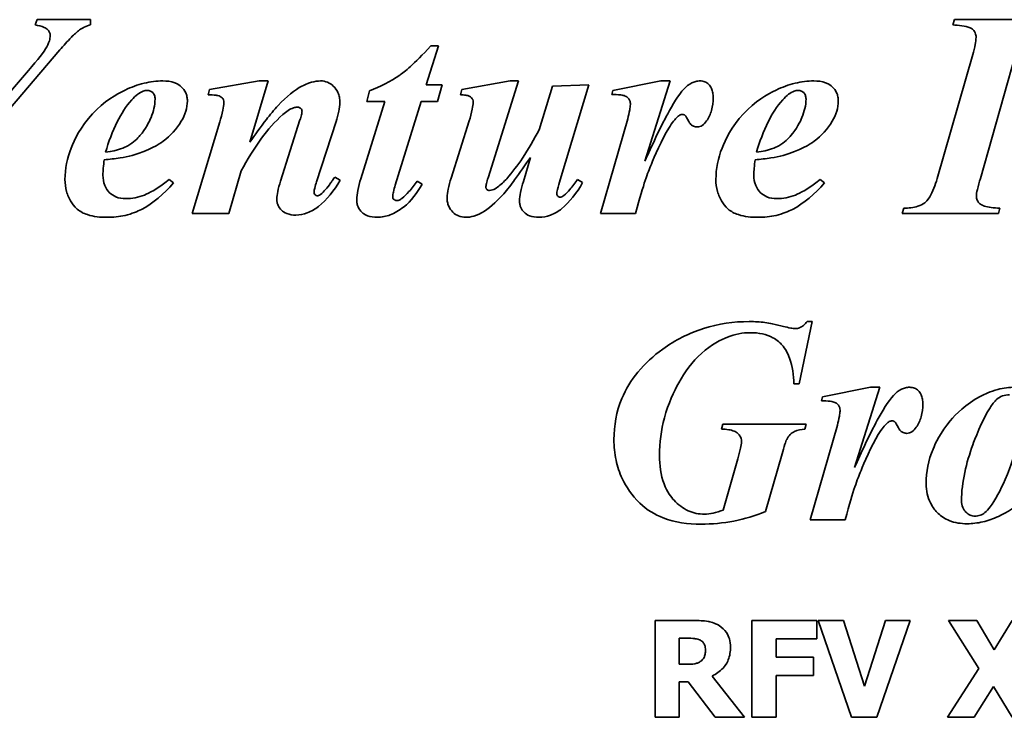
# Model space of a CAD drawing. Header units: millimetres. Extents: x 280 to 1400, y 278 to 909.
# Tile 4 of 11: x 635 to 838, y 627 to 771. Entities that reach past the tile are written whole.
import ezdxf

# ---------------------------------------------------------------- set-up
doc = ezdxf.new("R2010")
doc.units = ezdxf.units.MM
doc.header["$LTSCALE"] = 4
doc.layers.add('Krawędzie widoczne(ISO)', color=7, linetype='Continuous', lineweight=35, true_color=0x262659)

msp = doc.modelspace()

# ---------------------------------------------------------------- linework, layer by layer
at = {"layer": 'Krawędzie widoczne(ISO)'}
for p, q in [((638.67, 771.05), (638.25, 769.97)), ((649.72, 771.05), (638.67, 771.05)), ((649.72, 769.97), (649.72, 771.05)), ((827.99, 771.05), (827.66, 769.97)), ((847.56, 771.05), (827.99, 771.05)), ((613.54, 730.13), (643.38, 764.8)), ((719, 757.58), (721.52, 765.62)), ((721.52, 765.62), (719.92, 765.62)), ((831.78, 763.86), (824.43, 738.24)), ((833.35, 738.24), (840.63, 763.86)), ((636.91, 760.56), (621.32, 742.42)), ((684.52, 758.4), (674.29, 756.63)), ((682.56, 745.75), (686.39, 758.4)), ((686.39, 758.4), (684.52, 758.4)), ((736.29, 758.4), (726.32, 756.63)), ((731.75, 738.37), (738.05, 758.4)), ((738.05, 758.4), (736.29, 758.4)), ((767.4, 758.4), (757.53, 756.44)), ((764.13, 741.83), (769.36, 758.4)), ((769.36, 758.4), (767.4, 758.4)), ((674.29, 756.63), (673.97, 755.52)), ((707.27, 756.37), (706.71, 754.18)), ((722.3, 757.58), (719, 757.58)), ((721.29, 754.18), (722.3, 757.58)), ((726.32, 756.63), (726.06, 755.52)), ((745.05, 757.32), (742.27, 748.3)), ((752.53, 757.58), (745.05, 757.32)), ((746.65, 737.97), (752.53, 757.58)), ((757.53, 756.44), (757.27, 755.59)), ((710.47, 754.18), (705.47, 738.2)), ((706.71, 754.18), (710.47, 754.18)), ((712.6, 736.86), (717.95, 754.18)), ((717.95, 754.18), (721.29, 754.18)), ((676.39, 749.93), (670.67, 731.05)), ((692.92, 750.33), (688.9, 737.68)), ((696.35, 737.58), (700.37, 750)), ((727.86, 750.13), (724.13, 738.33)), ((760.57, 750.59), (754.95, 731.05)), ((740.5, 742.61), (739.03, 737.61)), ((678.22, 731.05), (680.77, 739.8)), ((666.84, 737.32), (665.96, 738.07)), ((701.22, 737.88), (700.11, 738.53)), ((718.15, 737.06), (717.11, 737.71)), ((751.26, 737.39), (750.24, 738.07)), ((801.19, 737.32), (800.31, 738.07)), ((817.56, 732.12), (817.24, 731.05)), ((837.07, 731.05), (837.37, 732.12)), ((670.67, 731.05), (678.22, 731.05)), ((754.95, 731.05), (762.17, 731.05)), ((817.24, 731.05), (837.07, 731.05)), ((795.93, 695.85), (798.67, 708.7)), ((798.67, 708.7), (797.6, 708.7)), ((794.88, 695.85), (795.93, 695.85)), ((810.67, 695.13), (800.8, 693.17)), ((807.4, 678.56), (812.63, 695.13)), ((812.63, 695.13), (810.67, 695.13)), ((800.8, 693.17), (800.54, 692.32)), ((780.21, 687.55), (779.92, 686.47)), ((797.43, 687.55), (780.21, 687.55)), ((797.14, 686.47), (797.43, 687.55)), ((803.84, 687.32), (798.22, 667.78)), ((789, 669.45), (792.46, 681.38)), ((783.28, 680.36), (780.28, 669.77)), ((798.22, 667.78), (805.44, 667.78)), ((774.26, 646.98), (766.22, 646.98)), ((766.22, 646.98), (766.22, 626.98)), ((799.58, 646.98), (786.19, 646.98)), ((786.19, 646.98), (786.19, 626.98)), ((799.58, 643.17), (799.58, 646.98)), ((799.88, 646.98), (806.76, 626.98)), ((805.09, 646.98), (799.88, 646.98)), ((809.45, 633.41), (805.09, 646.98)), ((813.79, 646.98), (809.45, 633.41)), ((811.99, 626.98), (818.86, 646.98)), ((818.86, 646.98), (813.79, 646.98)), ((832.61, 646.98), (826.8, 646.98)), ((826.8, 646.98), (833.04, 637.04)), ((836.22, 640.93), (832.61, 646.98)), ((839.93, 646.98), (836.22, 640.93)), ((771.21, 637.92), (771.21, 643.3)), ((771.21, 643.3), (772.9, 643.3)), ((791.18, 639.39), (791.18, 643.17)), ((791.18, 643.17), (799.58, 643.17)), ((798.91, 639.39), (791.18, 639.39)), ((798.91, 635.58), (798.91, 639.39)), ((772.66, 637.92), (771.21, 637.92)), ((833.04, 637.04), (826.55, 626.98)), ((771.21, 626.98), (771.21, 634.32)), ((771.21, 634.32), (773.03, 634.32)), ((773.03, 634.32), (778.59, 626.98)), ((784.7, 626.98), (777.97, 635.49)), ((791.18, 626.98), (791.18, 635.58)), ((791.18, 635.58), (798.91, 635.58)), ((832.1, 626.98), (836.04, 633.35)), ((836.04, 633.35), (839.9, 626.98)), ((766.22, 626.98), (771.21, 626.98)), ((778.59, 626.98), (784.7, 626.98)), ((786.19, 626.98), (791.18, 626.98)), ((806.76, 626.98), (811.99, 626.98)), ((826.55, 626.98), (832.1, 626.98))]:
    msp.add_line(p, q, dxfattribs=at)
for points, knots in [([(638.25, 769.97), (638.92, 769.86), (639.61, 769.7), (640.43, 769.33), (640.68, 769.18), (641.06, 768.77), (641.18, 768.59), (641.35, 768.2), (641.39, 767.99), (641.39, 767.78)], [-0.4158128, -0.4158128, -0.4158128, -0.4158128, -0.2298205, -0.2298205, -0.1291954, -0.1291954, -0.0639041, -0.0639041, 0, 0, 0, 0]), ([(643.38, 764.8), (644.11, 765.65), (644.96, 766.6), (646.28, 767.95), (646.88, 768.54), (647.4, 768.92)], [-0.4756328, -0.4756328, -0.4756328, -0.4756328, -0.1933195, -0.1933195, 0, 0, 0, 0]), ([(647.4, 768.92), (647.71, 769.17), (648.06, 769.36), (648.84, 769.71), (649.28, 769.86), (649.72, 769.97)], [-0.2555442, -0.2555442, -0.2555442, -0.2555442, -0.1367067, -0.1367067, 0, 0, 0, 0]), ([(827.66, 769.97), (828.83, 769.89), (830.34, 769.74), (831.38, 769.31), (831.63, 769.19), (832.07, 768.75), (832.21, 768.54), (832.42, 768.02), (832.46, 767.72), (832.46, 767.42)], [-0.8497505, -0.8497505, -0.8497505, -0.8497505, -0.2767119, -0.2767119, -0.1678011, -0.1678011, -0.0908205, -0.0908205, 0, 0, 0, 0]), ([(641.39, 767.78), (641.39, 767.41), (641.31, 767.03), (641.02, 766.06), (640.74, 765.54), (640.16, 764.45), (638.82, 762.75), (636.91, 760.56)], [-1.061315, -1.061315, -1.061315, -1.061315, -0.992583, -0.992583, -0.872881, -0.872881, 0, 0, 0, 0]), ([(832.46, 767.42), (832.46, 766.94), (832.38, 766.39), (832.16, 765.24), (831.97, 764.52), (831.78, 763.86)], [-0.3495238, -0.3495238, -0.3495238, -0.3495238, -0.2069259, -0.2069259, 0, 0, 0, 0]), ([(719.92, 765.62), (716.41, 761.75), (714.44, 760.26), (711.6, 758.26), (709.45, 757.21), (707.27, 756.37)], [-1.040818, -1.040818, -1.040818, -1.040818, -0.701652, -0.701652, 0, 0, 0, 0]), ([(664.65, 758.4), (663.33, 758.4), (662.03, 758.24), (659.4, 757.6), (658.1, 757.12), (655.05, 755.65), (652.47, 754.14), (647.66, 748.97), (646.35, 746.23), (644.88, 742.44), (644.43, 740.28), (644.43, 738.04)], [-2.457519, -2.457519, -2.457519, -2.457519, -2.111025, -2.111025, -1.746322, -1.746322, -1.221352, -1.221352, -0.670932, -0.670932, 0, 0, 0, 0]), ([(669.69, 754.25), (669.69, 754.55), (669.66, 754.85), (669.54, 755.43), (669.46, 755.7), (669.12, 756.44), (668.81, 756.85), (668.22, 757.4), (667.8, 757.75), (666.31, 758.3), (665.47, 758.4), (664.65, 758.4)], [-1.369292, -1.369292, -1.369292, -1.369292, -1.126516, -1.126516, -0.89609, -0.89609, -0.475201, -0.475201, -0.243512, -0.243512, 0, 0, 0, 0]), ([(697.2, 758.4), (696.57, 758.4), (695.95, 758.3), (694.38, 757.87), (693.62, 757.48), (691.84, 756.58), (690.16, 755.14), (688.41, 753.33)], [-0.995785, -0.995785, -0.995785, -0.995785, -0.9020757, -0.9020757, -0.7551645, -0.7551645, 0, 0, 0, 0]), ([(701.16, 753.95), (701.16, 754.32), (701.13, 754.68), (701, 755.36), (700.9, 755.69), (700.55, 756.49), (700.23, 756.94), (699.47, 757.67), (699.08, 757.94), (698.18, 758.31), (697.7, 758.4), (697.2, 758.4)], [-0.6946512, -0.6946512, -0.6946512, -0.6946512, -0.5768791, -0.5768791, -0.4676358, -0.4676358, -0.2915254, -0.2915254, -0.1493154, -0.1493154, 0, 0, 0, 0]), ([(775.5, 758.4), (775.21, 758.4), (774.93, 758.36), (774.35, 758.22), (774.07, 758.12), (773.19, 757.68), (772.65, 757.23), (772.17, 756.73)], [-0.382696, -0.382696, -0.382696, -0.382696, -0.2957348, -0.2957348, -0.2056008, -0.2056008, 0, 0, 0, 0]), ([(778.22, 754.93), (778.22, 755.28), (778.19, 755.62), (778.08, 756.25), (778, 756.54), (777.7, 757.24), (777.47, 757.52), (777.05, 757.92), (776.8, 758.09), (776.19, 758.34), (775.85, 758.4), (775.5, 758.4)], [-0.3880496, -0.3880496, -0.3880496, -0.3880496, -0.3291732, -0.3291732, -0.2779526, -0.2779526, -0.1971361, -0.1971361, -0.1046676, -0.1046676, 0, 0, 0, 0]), ([(799, 758.4), (797.68, 758.4), (796.38, 758.24), (793.75, 757.6), (792.44, 757.12), (789.39, 755.65), (786.82, 754.14), (782.01, 748.97), (780.7, 746.23), (779.22, 742.44), (778.77, 740.28), (778.77, 738.04)], [-2.457519, -2.457519, -2.457519, -2.457519, -2.111025, -2.111025, -1.746322, -1.746322, -1.221352, -1.221352, -0.670932, -0.670932, 0, 0, 0, 0]), ([(804.03, 754.25), (804.03, 754.55), (804.01, 754.85), (803.89, 755.43), (803.8, 755.7), (803.47, 756.44), (803.16, 756.85), (802.57, 757.4), (802.15, 757.75), (800.66, 758.3), (799.81, 758.4), (799, 758.4)], [-1.369292, -1.369292, -1.369292, -1.369292, -1.126516, -1.126516, -0.89609, -0.89609, -0.475201, -0.475201, -0.243512, -0.243512, 0, 0, 0, 0]), ([(658.22, 754.48), (658.58, 754.89), (659, 755.29), (659.78, 755.9), (660.17, 756.14), (660.84, 756.38), (661.11, 756.44), (661.39, 756.44)], [-0.3795053, -0.3795053, -0.3795053, -0.3795053, -0.2138715, -0.2138715, -0.0834807, -0.0834807, 0, 0, 0, 0]), ([(661.39, 756.44), (661.62, 756.44), (661.85, 756.4), (662.25, 756.23), (662.41, 756.12), (662.65, 755.88), (662.78, 755.72), (662.98, 755.21), (663.02, 754.94), (663.02, 754.67)], [-0.4264999, -0.4264999, -0.4264999, -0.4264999, -0.2851255, -0.2851255, -0.1622065, -0.1622065, -0.0808856, -0.0808856, 0, 0, 0, 0]), ([(772.17, 756.73), (771.05, 755.57), (769.78, 753.39), (767.2, 748.62), (765.5, 744.92), (764.13, 741.83)], [-1.612831, -1.612831, -1.612831, -1.612831, -1.013743, -1.013743, 0, 0, 0, 0]), ([(792.56, 754.48), (792.93, 754.89), (793.34, 755.29), (794.12, 755.9), (794.51, 756.14), (795.18, 756.38), (795.45, 756.44), (795.73, 756.44)], [-0.3795053, -0.3795053, -0.3795053, -0.3795053, -0.2138715, -0.2138715, -0.0834807, -0.0834807, 0, 0, 0, 0]), ([(795.73, 756.44), (795.97, 756.44), (796.19, 756.4), (796.59, 756.23), (796.76, 756.12), (796.99, 755.88), (797.13, 755.72), (797.33, 755.21), (797.37, 754.94), (797.37, 754.67)], [-0.4264999, -0.4264999, -0.4264999, -0.4264999, -0.2851255, -0.2851255, -0.1622065, -0.1622065, -0.0808856, -0.0808856, 0, 0, 0, 0]), ([(663.02, 754.67), (663.02, 753.37), (662.69, 752.08), (661.83, 750.02), (661.11, 748.47), (659.47, 746.61), (658.56, 745.67), (656.74, 744.62), (655.56, 744.08), (652.79, 743.66)], [-12.423536, -12.423536, -12.423536, -12.423536, -6.504714, -6.504714, -2.329916, -2.329916, -0.83944, -0.83944, 0, 0, 0, 0]), ([(652.79, 743.66), (653.43, 745.8), (654.23, 747.98), (656.03, 751.58), (657.01, 753.15), (658.22, 754.48)], [-1.20747, -1.20747, -1.20747, -1.20747, -0.537436, -0.537436, 0, 0, 0, 0]), ([(668.44, 750.07), (668.84, 750.71), (669.16, 751.4), (669.58, 752.82), (669.69, 753.53), (669.69, 754.25)], [-0.4443122, -0.4443122, -0.4443122, -0.4443122, -0.2169205, -0.2169205, 0, 0, 0, 0]), ([(673.97, 755.52), (674.53, 755.52), (675.14, 755.51), (675.83, 755.41), (676.14, 755.36), (676.61, 755.12), (676.75, 755.02), (676.95, 754.82), (677.06, 754.7), (677.21, 754.32), (677.24, 754.12), (677.24, 753.92)], [-0.8322875, -0.8322875, -0.8322875, -0.8322875, -0.4165909, -0.4165909, -0.2195098, -0.2195098, -0.1212384, -0.1212384, -0.0602904, -0.0602904, 0, 0, 0, 0]), ([(677.24, 753.92), (677.22, 753.46), (677.12, 752.87), (676.84, 751.56), (676.61, 750.7), (676.39, 749.93)], [-0.4016978, -0.4016978, -0.4016978, -0.4016978, -0.2375695, -0.2375695, 0, 0, 0, 0]), ([(700.37, 750), (700.61, 750.7), (700.82, 751.43), (701.08, 752.74), (701.16, 753.35), (701.16, 753.95)], [-0.400864, -0.400864, -0.400864, -0.400864, -0.1800295, -0.1800295, 0, 0, 0, 0]), ([(726.06, 755.52), (726.42, 755.52), (726.83, 755.51), (727.48, 755.41), (727.67, 755.35), (728.03, 755.18), (728.19, 755.07), (728.46, 754.79), (728.53, 754.65), (728.65, 754.38), (728.67, 754.2), (728.67, 754.02)], [-0.1945296, -0.1945296, -0.1945296, -0.1945296, -0.1530541, -0.1530541, -0.1188171, -0.1188171, -0.0872562, -0.0872562, -0.0541427, -0.0541427, 0, 0, 0, 0]), ([(728.67, 754.02), (728.67, 753.63), (728.59, 753.09), (728.31, 751.77), (728.07, 750.88), (727.86, 750.13)], [-0.4031509, -0.4031509, -0.4031509, -0.4031509, -0.2351118, -0.2351118, 0, 0, 0, 0]), ([(757.27, 755.59), (757.83, 755.59), (758.55, 755.58), (759.53, 755.46), (759.79, 755.4), (760.28, 755.17), (760.49, 755.02), (760.82, 754.67), (760.92, 754.51), (761.09, 754.06), (761.12, 753.77), (761.12, 753.5)], [-0.4074167, -0.4074167, -0.4074167, -0.4074167, -0.2973384, -0.2973384, -0.2173107, -0.2173107, -0.1447857, -0.1447857, -0.0833123, -0.0833123, 0, 0, 0, 0]), ([(776.84, 750.13), (777.31, 750.8), (777.65, 751.53), (778.12, 753.16), (778.22, 754.05), (778.22, 754.93)], [-0.5100193, -0.5100193, -0.5100193, -0.5100193, -0.2656317, -0.2656317, 0, 0, 0, 0]), ([(797.37, 754.67), (797.37, 753.37), (797.03, 752.08), (796.18, 750.02), (795.46, 748.47), (793.82, 746.61), (792.91, 745.67), (791.09, 744.62), (789.9, 744.08), (787.14, 743.66)], [-12.423536, -12.423536, -12.423536, -12.423536, -6.504714, -6.504714, -2.329916, -2.329916, -0.83944, -0.83944, 0, 0, 0, 0]), ([(787.14, 743.66), (787.78, 745.8), (788.57, 747.98), (790.37, 751.58), (791.36, 753.15), (792.56, 754.48)], [-1.20747, -1.20747, -1.20747, -1.20747, -0.537436, -0.537436, 0, 0, 0, 0]), ([(802.79, 750.07), (803.19, 750.71), (803.51, 751.4), (803.93, 752.82), (804.03, 753.53), (804.03, 754.25)], [-0.4443122, -0.4443122, -0.4443122, -0.4443122, -0.2169205, -0.2169205, 0, 0, 0, 0]), ([(688.41, 753.33), (687.61, 752.48), (686.69, 751.32), (684.85, 748.94), (683.63, 747.26), (682.56, 745.75)], [-0.8988316, -0.8988316, -0.8988316, -0.8988316, -0.5552477, -0.5552477, 0, 0, 0, 0]), ([(689.39, 751.44), (690.16, 752.1), (690.89, 752.6), (691.83, 752.92), (692.1, 752.97), (692.37, 752.97)], [-0.295939, -0.295939, -0.295939, -0.295939, -0.0808798, -0.0808798, 0, 0, 0, 0]), ([(692.37, 752.97), (692.45, 752.97), (692.53, 752.97), (692.7, 752.93), (692.77, 752.9), (692.98, 752.8), (693.08, 752.71), (693.21, 752.57), (693.26, 752.5), (693.33, 752.33), (693.35, 752.25), (693.35, 752.16)], [-0.1112357, -0.1112357, -0.1112357, -0.1112357, -0.0961666, -0.0961666, -0.081612, -0.081612, -0.0541326, -0.0541326, -0.0268015, -0.0268015, 0, 0, 0, 0]), ([(693.35, 752.16), (693.35, 751.93), (693.3, 751.66), (693.16, 751.05), (693.04, 750.67), (692.92, 750.33)], [-0.1869011, -0.1869011, -0.1869011, -0.1869011, -0.1084641, -0.1084641, 0, 0, 0, 0]), ([(761.12, 753.5), (761.12, 753.22), (761.06, 752.82), (760.88, 751.83), (760.71, 751.16), (760.57, 750.59)], [-0.2994213, -0.2994213, -0.2994213, -0.2994213, -0.1759407, -0.1759407, 0, 0, 0, 0]), ([(658.31, 743.01), (661.83, 743.96), (663.9, 745.39), (666.21, 747.06), (667.46, 748.45), (668.44, 750.07)], [-0.857243, -0.857243, -0.857243, -0.857243, -0.5679869, -0.5679869, 0, 0, 0, 0]), ([(680.77, 739.8), (682.02, 742.12), (683.44, 744.45), (686.3, 748.31), (687.77, 750), (689.39, 751.44)], [-1.442723, -1.442723, -1.442723, -1.442723, -0.650388, -0.650388, 0, 0, 0, 0]), ([(762.17, 731.05), (764.02, 737.66), (764.59, 739.14), (766.03, 742.6), (767.65, 746.38), (769.77, 749.88), (770.46, 750.61), (770.89, 751.03), (771.09, 751.2), (771.29, 751.31)], [-0.5797293, -0.5797293, -0.5797293, -0.5797293, -0.3285156, -0.3285156, -0.1593443, -0.1593443, -0.0671715, -0.0671715, 0, 0, 0, 0]), ([(771.29, 751.31), (771.39, 751.36), (771.49, 751.4), (771.69, 751.46), (771.78, 751.47), (771.88, 751.47)], [-0.06133604, -0.06133604, -0.06133604, -0.06133604, -0.02812563, -0.02812563, 0, 0, 0, 0]), ([(771.88, 751.47), (771.94, 751.47), (772, 751.46), (772.13, 751.43), (772.2, 751.4), (772.3, 751.34), (772.36, 751.3), (772.57, 751.11), (772.83, 750.68), (773.25, 749.9), (773.38, 749.63), (773.79, 749.23), (773.97, 749.11), (774.41, 748.93), (774.66, 748.89), (774.92, 748.89)], [-1.142273, -1.142273, -1.142273, -1.142273, -0.993689, -0.993689, -0.837814, -0.837814, -0.71394, -0.71394, -0.246414, -0.246414, -0.143155, -0.143155, -0.076265, -0.076265, 0, 0, 0, 0]), ([(774.92, 748.89), (775.09, 748.89), (775.27, 748.91), (775.62, 749.02), (775.78, 749.1), (776.3, 749.43), (776.6, 749.77), (776.84, 750.13)], [-0.2380946, -0.2380946, -0.2380946, -0.2380946, -0.1845478, -0.1845478, -0.1293836, -0.1293836, 0, 0, 0, 0]), ([(792.66, 743.01), (796.17, 743.96), (798.25, 745.39), (800.56, 747.06), (801.8, 748.45), (802.79, 750.07)], [-0.857243, -0.857243, -0.857243, -0.857243, -0.5679869, -0.5679869, 0, 0, 0, 0]), ([(742.27, 748.3), (741.23, 746.34), (740.08, 744.33), (737.88, 741.01), (736.78, 739.51), (735.6, 738.2)], [-1.196178, -1.196178, -1.196178, -1.196178, -0.528422, -0.528422, 0, 0, 0, 0]), ([(652.27, 738.95), (652.27, 739.42), (652.3, 739.91), (652.38, 740.95), (652.45, 741.55), (652.53, 742.12)], [-0.3131778, -0.3131778, -0.3131778, -0.3131778, -0.1744827, -0.1744827, 0, 0, 0, 0]), ([(652.53, 742.12), (653.6, 742.21), (654.72, 742.33), (656.62, 742.62), (657.5, 742.79), (658.31, 743.01)], [-0.5764616, -0.5764616, -0.5764616, -0.5764616, -0.2524199, -0.2524199, 0, 0, 0, 0]), ([(734.98, 735.1), (735.71, 735.92), (736.59, 737.09), (738.31, 739.43), (739.48, 741.12), (740.5, 742.61)], [-0.8661312, -0.8661312, -0.8661312, -0.8661312, -0.5443634, -0.5443634, 0, 0, 0, 0]), ([(786.61, 738.95), (786.61, 739.42), (786.64, 739.91), (786.73, 740.95), (786.8, 741.55), (786.88, 742.12)], [-0.3131778, -0.3131778, -0.3131778, -0.3131778, -0.1744827, -0.1744827, 0, 0, 0, 0]), ([(786.88, 742.12), (787.95, 742.21), (789.07, 742.33), (790.97, 742.62), (791.85, 742.79), (792.66, 743.01)], [-0.5764616, -0.5764616, -0.5764616, -0.5764616, -0.2524199, -0.2524199, 0, 0, 0, 0]), ([(644.43, 738.04), (644.43, 737.21), (644.53, 736.39), (644.97, 734.82), (645.3, 734.09), (646.31, 732.48), (646.86, 732.01), (647.57, 731.41), (648.29, 731.04), (650.33, 730.36), (651.77, 730.23), (653.12, 730.23)], [-0.7376607, -0.7376607, -0.7376607, -0.7376607, -0.7092299, -0.7092299, -0.6815542, -0.6815542, -0.6439314, -0.6439314, -0.4029798, -0.4029798, 0, 0, 0, 0]), ([(656.97, 734.09), (656.28, 734.09), (655.59, 734.19), (654.43, 734.68), (653.97, 734.99), (653.27, 735.7), (652.91, 736.16), (652.37, 737.49), (652.27, 738.22), (652.27, 738.95)], [-1.040426, -1.040426, -1.040426, -1.040426, -0.704836, -0.704836, -0.431636, -0.431636, -0.219363, -0.219363, 0, 0, 0, 0]), ([(665.96, 738.07), (663.36, 735.97), (661.75, 735.2), (659.59, 734.35), (658.3, 734.09), (656.97, 734.09)], [-0.6990865, -0.6990865, -0.6990865, -0.6990865, -0.3984319, -0.3984319, 0, 0, 0, 0]), ([(688.9, 737.68), (688.69, 736.99), (688.48, 736.24), (688.24, 735.05), (688.15, 734.48), (688.15, 733.99)], [-0.3658323, -0.3658323, -0.3658323, -0.3658323, -0.148316, -0.148316, 0, 0, 0, 0]), ([(692.07, 730.69), (692.89, 730.69), (693.68, 730.84), (695.28, 731.46), (696.06, 731.93), (698.47, 733.83), (699.96, 735.78), (701.22, 737.88)], [-1.313137, -1.313137, -1.313137, -1.313137, -1.036865, -1.036865, -0.73391, -0.73391, 0, 0, 0, 0]), ([(700.11, 738.53), (699.95, 738.3), (699.77, 738.05), (699.5, 737.66), (699.37, 737.48), (699.26, 737.32)], [-0.1424425, -0.1424425, -0.1424425, -0.1424425, -0.0569402, -0.0569402, 0, 0, 0, 0]), ([(705.47, 738.2), (705.23, 737.41), (705.01, 736.58), (704.74, 735.14), (704.65, 734.46), (704.65, 733.82)], [-0.439845, -0.439845, -0.439845, -0.439845, -0.1919911, -0.1919911, 0, 0, 0, 0]), ([(717.11, 737.71), (716.59, 736.98), (716.01, 736.22), (714.99, 735.05), (714.49, 734.52), (713.97, 734.12)], [-0.4674499, -0.4674499, -0.4674499, -0.4674499, -0.1972536, -0.1972536, 0, 0, 0, 0]), ([(724.13, 738.33), (723.89, 737.6), (723.65, 736.81), (723.38, 735.48), (723.28, 734.86), (723.28, 734.28)], [-0.4068359, -0.4068359, -0.4068359, -0.4068359, -0.1731914, -0.1731914, 0, 0, 0, 0]), ([(731.29, 736.44), (731.29, 736.64), (731.34, 736.91), (731.49, 737.56), (731.62, 738), (731.75, 738.37)], [-0.2015301, -0.2015301, -0.2015301, -0.2015301, -0.1169245, -0.1169245, 0, 0, 0, 0]), ([(735.6, 738.2), (735.05, 737.6), (734.38, 736.94), (733.39, 736.24), (733.03, 736.02), (732.46, 735.83), (732.25, 735.78), (732.04, 735.78)], [-0.427527, -0.427527, -0.427527, -0.427527, -0.1799792, -0.1799792, -0.0631033, -0.0631033, 0, 0, 0, 0]), ([(745.93, 735.1), (745.93, 735.22), (745.99, 735.54), (746.26, 736.6), (746.48, 737.39), (746.65, 737.97)], [-0.3206329, -0.3206329, -0.3206329, -0.3206329, -0.1827611, -0.1827611, 0, 0, 0, 0]), ([(750.24, 738.07), (749.76, 737.38), (749.2, 736.63), (748.25, 735.52), (747.82, 735.05), (747.4, 734.74)], [-0.3745944, -0.3745944, -0.3745944, -0.3745944, -0.1565236, -0.1565236, 0, 0, 0, 0]), ([(778.77, 738.04), (778.77, 737.21), (778.87, 736.39), (779.32, 734.82), (779.64, 734.09), (780.66, 732.48), (781.21, 732.01), (781.91, 731.41), (782.64, 731.04), (784.68, 730.36), (786.12, 730.23), (787.46, 730.23)], [-0.7376607, -0.7376607, -0.7376607, -0.7376607, -0.7092299, -0.7092299, -0.6815542, -0.6815542, -0.6439314, -0.6439314, -0.4029798, -0.4029798, 0, 0, 0, 0]), ([(791.32, 734.09), (790.63, 734.09), (789.94, 734.19), (788.78, 734.68), (788.32, 734.99), (787.62, 735.7), (787.26, 736.16), (786.72, 737.49), (786.61, 738.22), (786.61, 738.95)], [-1.040426, -1.040426, -1.040426, -1.040426, -0.704836, -0.704836, -0.431636, -0.431636, -0.219363, -0.219363, 0, 0, 0, 0]), ([(800.31, 738.07), (797.71, 735.97), (796.1, 735.2), (793.93, 734.35), (792.65, 734.09), (791.32, 734.09)], [-0.6990865, -0.6990865, -0.6990865, -0.6990865, -0.3984319, -0.3984319, 0, 0, 0, 0]), ([(824.43, 738.24), (824.03, 736.88), (823.53, 735.5), (822.47, 733.75), (822.11, 733.42), (821.48, 732.91), (820.98, 732.67), (819.55, 732.21), (818.51, 732.12), (817.56, 732.12)], [-0.63998, -0.63998, -0.63998, -0.63998, -0.5272617, -0.5272617, -0.4496635, -0.4496635, -0.2856507, -0.2856507, 0, 0, 0, 0]), ([(832.53, 734.61), (832.53, 734.94), (832.61, 735.43), (832.9, 736.7), (833.13, 737.53), (833.35, 738.24)], [-0.3874626, -0.3874626, -0.3874626, -0.3874626, -0.2208444, -0.2208444, 0, 0, 0, 0]), ([(653.12, 730.23), (654.37, 730.23), (655.62, 730.36), (658.26, 730.96), (659.39, 731.44), (662.62, 733.08), (664.85, 735.08), (666.84, 737.32)], [-1.489139, -1.489139, -1.489139, -1.489139, -1.217093, -1.217093, -0.900543, -0.900543, 0, 0, 0, 0]), ([(695.83, 735.46), (695.83, 735.66), (695.9, 735.98), (696.07, 736.66), (696.22, 737.17), (696.35, 737.58)], [-0.2073078, -0.2073078, -0.2073078, -0.2073078, -0.1310378, -0.1310378, 0, 0, 0, 0]), ([(699.26, 737.32), (698.93, 736.85), (698.57, 736.39), (697.87, 735.59), (697.52, 735.24), (697.14, 734.93)], [-0.3183041, -0.3183041, -0.3183041, -0.3183041, -0.1459229, -0.1459229, 0, 0, 0, 0]), ([(708.87, 730.23), (709.8, 730.23), (710.7, 730.42), (712.44, 731.1), (713.42, 731.64), (715.89, 733.6), (717.15, 735.32), (718.15, 737.06)], [-1.289694, -1.289694, -1.289694, -1.289694, -0.946565, -0.946565, -0.601025, -0.601025, 0, 0, 0, 0]), ([(712.07, 734.41), (712.07, 734.75), (712.13, 735.12), (712.3, 735.92), (712.45, 736.41), (712.6, 736.86)], [-0.2423597, -0.2423597, -0.2423597, -0.2423597, -0.1426813, -0.1426813, 0, 0, 0, 0]), ([(731.48, 736.01), (731.45, 736.04), (731.42, 736.07), (731.37, 736.14), (731.35, 736.18), (731.3, 736.29), (731.29, 736.36), (731.29, 736.44)], [-0.04875447, -0.04875447, -0.04875447, -0.04875447, -0.0354149, -0.0354149, -0.02261936, -0.02261936, 0, 0, 0, 0]), ([(732.04, 735.78), (731.94, 735.78), (731.83, 735.8), (731.64, 735.88), (731.56, 735.94), (731.48, 736.01)], [-0.06243168, -0.06243168, -0.06243168, -0.06243168, -0.03114161, -0.03114161, 0, 0, 0, 0]), ([(739.03, 737.61), (738.8, 736.89), (738.59, 736.13), (738.33, 734.81), (738.25, 734.18), (738.25, 733.59)], [-0.4047014, -0.4047014, -0.4047014, -0.4047014, -0.1769335, -0.1769335, 0, 0, 0, 0]), ([(742.2, 730.23), (743.04, 730.23), (743.84, 730.38), (745.46, 730.99), (746.23, 731.46), (748.62, 733.35), (750.05, 735.29), (751.26, 737.39)], [-1.306373, -1.306373, -1.306373, -1.306373, -1.026069, -1.026069, -0.723903, -0.723903, 0, 0, 0, 0]), ([(787.46, 730.23), (788.72, 730.23), (789.96, 730.36), (792.61, 730.96), (793.73, 731.44), (796.96, 733.08), (799.2, 735.08), (801.19, 737.32)], [-1.489139, -1.489139, -1.489139, -1.489139, -1.217093, -1.217093, -0.900543, -0.900543, 0, 0, 0, 0]), ([(688.15, 733.99), (688.15, 733.76), (688.17, 733.54), (688.26, 733.11), (688.32, 732.9), (688.57, 732.32), (688.81, 731.99), (689.33, 731.49), (689.67, 731.21), (690.81, 730.77), (691.45, 730.69), (692.07, 730.69)], [-0.8895877, -0.8895877, -0.8895877, -0.8895877, -0.7528309, -0.7528309, -0.6220101, -0.6220101, -0.3652363, -0.3652363, -0.1870392, -0.1870392, 0, 0, 0, 0]), ([(696.52, 734.67), (696.48, 734.67), (696.44, 734.68), (696.36, 734.7), (696.32, 734.72), (696.19, 734.79), (696.11, 734.86), (695.98, 735), (695.93, 735.08), (695.85, 735.27), (695.83, 735.36), (695.83, 735.46)], [-0.1059829, -0.1059829, -0.1059829, -0.1059829, -0.0962959, -0.0962959, -0.0859796, -0.0859796, -0.0598289, -0.0598289, -0.0289534, -0.0289534, 0, 0, 0, 0]), ([(697.14, 734.93), (697.03, 734.85), (696.91, 734.77), (696.7, 734.69), (696.61, 734.67), (696.52, 734.67)], [-0.06846373, -0.06846373, -0.06846373, -0.06846373, -0.02719315, -0.02719315, 0, 0, 0, 0]), ([(704.65, 733.82), (704.65, 733.57), (704.68, 733.31), (704.77, 732.82), (704.84, 732.59), (705.12, 731.95), (705.38, 731.6), (705.91, 731.08), (706.28, 730.78), (707.5, 730.31), (708.2, 730.23), (708.87, 730.23)], [-1.012989, -1.012989, -1.012989, -1.012989, -0.844705, -0.844705, -0.685528, -0.685528, -0.393386, -0.393386, -0.201789, -0.201789, 0, 0, 0, 0]), ([(712.92, 733.69), (712.85, 733.69), (712.78, 733.7), (712.63, 733.74), (712.57, 733.76), (712.4, 733.84), (712.31, 733.91), (712.19, 734.04), (712.15, 734.11), (712.09, 734.26), (712.07, 734.33), (712.07, 734.41)], [-0.115391, -0.115391, -0.115391, -0.115391, -0.0960884, -0.0960884, -0.077057, -0.077057, -0.0477725, -0.0477725, -0.0239336, -0.0239336, 0, 0, 0, 0]), ([(713.97, 734.12), (713.8, 733.98), (713.62, 733.87), (713.26, 733.73), (713.1, 733.69), (712.92, 733.69)], [-0.1155178, -0.1155178, -0.1155178, -0.1155178, -0.051874, -0.051874, 0, 0, 0, 0]), ([(723.28, 734.28), (723.28, 733.97), (723.31, 733.66), (723.42, 733.07), (723.51, 732.79), (723.83, 732.05), (724.13, 731.64), (724.85, 730.95), (725.23, 730.69), (726.13, 730.32), (726.61, 730.23), (727.11, 730.23)], [-0.6283591, -0.6283591, -0.6283591, -0.6283591, -0.5346482, -0.5346482, -0.4466828, -0.4466828, -0.2906166, -0.2906166, -0.1490382, -0.1490382, 0, 0, 0, 0]), ([(727.11, 730.23), (727.67, 730.23), (728.23, 730.32), (729.63, 730.72), (730.29, 731.08), (731.8, 731.9), (733.31, 733.27), (734.98, 735.1)], [-0.9799754, -0.9799754, -0.9799754, -0.9799754, -0.8871734, -0.8871734, -0.742898, -0.742898, 0, 0, 0, 0]), ([(738.25, 733.59), (738.25, 733.36), (738.27, 733.12), (738.36, 732.67), (738.42, 732.45), (738.67, 731.88), (738.9, 731.56), (739.45, 731.02), (739.81, 730.75), (740.92, 730.31), (741.57, 730.23), (742.2, 730.23)], [-0.7608996, -0.7608996, -0.7608996, -0.7608996, -0.650478, -0.650478, -0.5465763, -0.5465763, -0.3590674, -0.3590674, -0.1902051, -0.1902051, 0, 0, 0, 0]), ([(746.61, 734.38), (746.57, 734.38), (746.52, 734.39), (746.43, 734.41), (746.39, 734.43), (746.29, 734.48), (746.21, 734.54), (746.05, 734.73), (746, 734.82), (745.94, 734.97), (745.93, 735.03), (745.93, 735.1)], [-0.1535671, -0.1535671, -0.1535671, -0.1535671, -0.1237927, -0.1237927, -0.0935806, -0.0935806, -0.0484344, -0.0484344, -0.0200992, -0.0200992, 0, 0, 0, 0]), ([(747.4, 734.74), (747.27, 734.62), (747.12, 734.51), (746.84, 734.4), (746.73, 734.38), (746.61, 734.38)], [-0.08837641, -0.08837641, -0.08837641, -0.08837641, -0.03448444, -0.03448444, 0, 0, 0, 0]), ([(833.38, 732.94), (833.22, 733.05), (833.08, 733.18), (832.84, 733.46), (832.75, 733.62), (832.57, 734.05), (832.53, 734.33), (832.53, 734.61)], [-0.1964902, -0.1964902, -0.1964902, -0.1964902, -0.139245, -0.139245, -0.0844957, -0.0844957, 0, 0, 0, 0]), ([(837.37, 732.12), (836.1, 732.15), (834.99, 732.28), (833.9, 732.64), (833.62, 732.77), (833.38, 732.94)], [-0.3443647, -0.3443647, -0.3443647, -0.3443647, -0.0881154, -0.0881154, 0, 0, 0, 0]), ([(785.67, 708.7), (782.44, 708.7), (779.27, 708.25), (773.17, 706.31), (770.37, 704.87), (767.79, 703.01)], [-1.922014, -1.922014, -1.922014, -1.922014, -0.954292, -0.954292, 0, 0, 0, 0]), ([(788.9, 708.53), (788.38, 708.59), (787.86, 708.63), (786.78, 708.68), (786.23, 708.7), (785.67, 708.7)], [-0.3237015, -0.3237015, -0.3237015, -0.3237015, -0.1673484, -0.1673484, 0, 0, 0, 0]), ([(792.73, 707.68), (791.99, 707.87), (791.15, 708.07), (789.96, 708.34), (789.36, 708.46), (788.9, 708.53)], [-0.3722475, -0.3722475, -0.3722475, -0.3722475, -0.1377222, -0.1377222, 0, 0, 0, 0]), ([(795.14, 707.26), (794.88, 707.26), (794.53, 707.31), (793.74, 707.45), (793.19, 707.57), (792.73, 707.68)], [-0.2396167, -0.2396167, -0.2396167, -0.2396167, -0.1444718, -0.1444718, 0, 0, 0, 0]), ([(797.6, 708.7), (797.37, 708.41), (797.12, 708.14), (796.6, 707.72), (796.34, 707.55), (795.76, 707.32), (795.46, 707.26), (795.14, 707.26)], [-0.295055, -0.295055, -0.295055, -0.295055, -0.186887, -0.186887, -0.0940068, -0.0940068, 0, 0, 0, 0]), ([(767.14, 681.05), (767.14, 683.68), (767.47, 686.27), (768.94, 691.79), (770.1, 694.24), (772.36, 698.29), (773.89, 700.41), (777.85, 703.99), (779.9, 704.99), (782.7, 706.08), (784.28, 706.41), (785.93, 706.41)], [-1.836767, -1.836767, -1.836767, -1.836767, -1.577059, -1.577059, -1.272464, -1.272464, -0.899295, -0.899295, -0.493187, -0.493187, 0, 0, 0, 0]), ([(785.93, 706.41), (786.76, 706.41), (787.6, 706.33), (789.14, 705.98), (789.85, 705.73), (791.45, 704.86), (792.05, 704.27), (793.11, 703.11), (793.62, 702.15), (794.57, 699.5), (794.81, 697.6), (794.88, 695.85)], [-1.219864, -1.219864, -1.219864, -1.219864, -1.102091, -1.102091, -0.995689, -0.995689, -0.844276, -0.844276, -0.525774, -0.525774, 0, 0, 0, 0]), ([(767.79, 703.01), (765.91, 701.63), (764.16, 700.06), (761.31, 696.6), (760.18, 694.79), (758.23, 690.09), (757.73, 687.25), (757.73, 684.32)], [-2.225424, -2.225424, -2.225424, -2.225424, -1.525105, -1.525105, -0.879655, -0.879655, 0, 0, 0, 0]), ([(818.77, 695.13), (818.48, 695.13), (818.2, 695.1), (817.62, 694.96), (817.34, 694.85), (816.46, 694.41), (815.91, 693.96), (815.44, 693.47)], [-0.382696, -0.382696, -0.382696, -0.382696, -0.2957348, -0.2957348, -0.2056008, -0.2056008, 0, 0, 0, 0]), ([(821.48, 691.67), (821.48, 692.01), (821.46, 692.36), (821.35, 692.99), (821.27, 693.28), (820.96, 693.98), (820.73, 694.25), (820.32, 694.66), (820.07, 694.83), (819.46, 695.08), (819.12, 695.13), (818.77, 695.13)], [-0.3880496, -0.3880496, -0.3880496, -0.3880496, -0.3291732, -0.3291732, -0.2779526, -0.2779526, -0.1971361, -0.1971361, -0.1046676, -0.1046676, 0, 0, 0, 0]), ([(840.57, 695.13), (839.34, 695.13), (838.12, 694.98), (835.42, 694.28), (834.24, 693.72), (830.28, 691.61), (828.3, 689.58), (825.14, 685.84), (824.06, 683.51), (822.62, 680.07), (822.17, 677.68), (822.17, 675.2)], [-1.432251, -1.432251, -1.432251, -1.432251, -1.388588, -1.388588, -1.333402, -1.333402, -1.118203, -1.118203, -0.744105, -0.744105, 0, 0, 0, 0]), ([(815.44, 693.47), (814.32, 692.3), (813.04, 690.12), (810.47, 685.35), (808.77, 681.66), (807.4, 678.56)], [-1.612831, -1.612831, -1.612831, -1.612831, -1.013743, -1.013743, 0, 0, 0, 0]), ([(836.75, 692.65), (837.09, 692.95), (837.49, 693.18), (838.38, 693.5), (838.87, 693.56), (839.36, 693.56)], [-0.2856477, -0.2856477, -0.2856477, -0.2856477, -0.1469469, -0.1469469, 0, 0, 0, 0]), ([(800.54, 692.32), (801.1, 692.32), (801.82, 692.31), (802.8, 692.2), (803.05, 692.13), (803.55, 691.9), (803.76, 691.76), (804.09, 691.41), (804.19, 691.25), (804.36, 690.8), (804.39, 690.51), (804.39, 690.23)], [-0.4074167, -0.4074167, -0.4074167, -0.4074167, -0.2973384, -0.2973384, -0.2173107, -0.2173107, -0.1447857, -0.1447857, -0.0833123, -0.0833123, 0, 0, 0, 0]), ([(820.11, 686.87), (820.58, 687.53), (820.92, 688.26), (821.38, 689.9), (821.48, 690.78), (821.48, 691.67)], [-0.5100193, -0.5100193, -0.5100193, -0.5100193, -0.2656317, -0.2656317, 0, 0, 0, 0]), ([(829.46, 671.67), (829.46, 675.57), (830.46, 679.57), (832.11, 684.09), (833.63, 688.24), (835.76, 691.56), (836.24, 692.19), (836.75, 692.65)], [-4.584588, -4.584588, -4.584588, -4.584588, -1.041028, -1.041028, -0.205106, -0.205106, 0, 0, 0, 0]), ([(804.39, 690.23), (804.39, 689.96), (804.33, 689.55), (804.14, 688.56), (803.98, 687.89), (803.84, 687.32)], [-0.2994213, -0.2994213, -0.2994213, -0.2994213, -0.1759407, -0.1759407, 0, 0, 0, 0]), ([(841.81, 690.36), (841.81, 688.03), (841.45, 685.66), (840.53, 681.78), (839.78, 679.07), (837.55, 673.94), (836.37, 671.77), (835.04, 669.99), (834.67, 669.55), (834.29, 669.25)], [-2.013356, -2.013356, -2.013356, -2.013356, -1.175279, -1.175279, -0.579957, -0.579957, -0.145266, -0.145266, 0, 0, 0, 0]), ([(805.44, 667.78), (807.29, 674.39), (807.86, 675.88), (809.3, 679.33), (810.92, 683.11), (813.03, 686.61), (813.73, 687.35), (814.16, 687.77), (814.36, 687.93), (814.56, 688.04)], [-0.5797293, -0.5797293, -0.5797293, -0.5797293, -0.3285156, -0.3285156, -0.1593443, -0.1593443, -0.0671715, -0.0671715, 0, 0, 0, 0]), ([(814.56, 688.04), (814.66, 688.09), (814.76, 688.13), (814.96, 688.19), (815.05, 688.21), (815.14, 688.21)], [-0.06133604, -0.06133604, -0.06133604, -0.06133604, -0.02812563, -0.02812563, 0, 0, 0, 0]), ([(815.14, 688.21), (815.21, 688.21), (815.27, 688.2), (815.4, 688.16), (815.46, 688.13), (815.57, 688.07), (815.63, 688.03), (815.84, 687.84), (816.1, 687.42), (816.51, 686.63), (816.65, 686.37), (817.06, 685.97), (817.24, 685.85), (817.68, 685.66), (817.93, 685.62), (818.18, 685.62)], [-1.142273, -1.142273, -1.142273, -1.142273, -0.993689, -0.993689, -0.837814, -0.837814, -0.71394, -0.71394, -0.246414, -0.246414, -0.143155, -0.143155, -0.076265, -0.076265, 0, 0, 0, 0]), ([(818.18, 685.62), (818.36, 685.62), (818.54, 685.65), (818.88, 685.75), (819.05, 685.83), (819.57, 686.17), (819.87, 686.51), (820.11, 686.87)], [-0.2380946, -0.2380946, -0.2380946, -0.2380946, -0.1845478, -0.1845478, -0.1293836, -0.1293836, 0, 0, 0, 0]), ([(779.92, 686.47), (780.41, 686.47), (780.93, 686.45), (781.8, 686.31), (782.2, 686.22), (782.73, 685.99), (783.08, 685.82), (783.62, 685.25), (783.78, 685.01), (784.01, 684.46), (784.07, 684.16), (784.07, 683.86)], [-1.054051, -1.054051, -1.054051, -1.054051, -0.646482, -0.646482, -0.32874, -0.32874, -0.179028, -0.179028, -0.091819, -0.091819, 0, 0, 0, 0]), ([(793.38, 684.38), (793.56, 684.74), (793.78, 685.07), (794.38, 685.66), (794.69, 685.87), (795.62, 686.29), (796.38, 686.42), (797.14, 686.47)], [-0.4529094, -0.4529094, -0.4529094, -0.4529094, -0.3459944, -0.3459944, -0.228569, -0.228569, 0, 0, 0, 0]), ([(830.6, 666.96), (831.7, 666.96), (832.78, 667.09), (834.95, 667.59), (836.03, 667.98), (838.67, 669.2), (841.06, 670.56), (845.8, 675.66), (847.15, 678.49), (848.64, 682.31), (849.1, 684.52), (849.1, 686.8)], [-2.407798, -2.407798, -2.407798, -2.407798, -2.086294, -2.086294, -1.750347, -1.750347, -1.230252, -1.230252, -0.684771, -0.684771, 0, 0, 0, 0]), ([(757.73, 684.32), (757.73, 682.9), (757.86, 681.48), (758.44, 678.77), (758.87, 677.49), (760.25, 674.6), (761.46, 672.76), (764.56, 669.77), (766.18, 668.82), (770.33, 667.21), (773.02, 666.87), (775.67, 666.87)], [-2.776481, -2.776481, -2.776481, -2.776481, -2.332877, -2.332877, -1.90919, -1.90919, -1.334291, -1.334291, -0.793036, -0.793036, 0, 0, 0, 0]), ([(784.07, 683.86), (784.07, 683.52), (783.96, 682.99), (783.71, 681.87), (783.48, 681.05), (783.28, 680.36)], [-0.3411745, -0.3411745, -0.3411745, -0.3411745, -0.2142597, -0.2142597, 0, 0, 0, 0]), ([(792.46, 681.38), (792.62, 681.99), (792.83, 682.76), (793.14, 683.79), (793.27, 684.17), (793.38, 684.38)], [-0.1788926, -0.1788926, -0.1788926, -0.1788926, -0.0720954, -0.0720954, 0, 0, 0, 0]), ([(776.42, 668.92), (775.83, 668.92), (775.26, 668.98), (774.12, 669.22), (773.58, 669.4), (771.95, 670.15), (770.98, 670.91), (769.54, 672.44), (768.7, 673.47), (767.37, 677.03), (767.14, 679.08), (767.14, 681.05)], [-2.632659, -2.632659, -2.632659, -2.632659, -2.266719, -2.266719, -1.90702, -1.90702, -1.138319, -1.138319, -0.591225, -0.591225, 0, 0, 0, 0]), ([(822.17, 675.2), (822.17, 674.5), (822.24, 673.8), (822.54, 672.47), (822.75, 671.84), (823.53, 670.29), (824.13, 669.58), (825.3, 668.44), (826.07, 667.94), (828.1, 667.13), (829.36, 666.96), (830.6, 666.96)], [-1.129935, -1.129935, -1.129935, -1.129935, -0.993222, -0.993222, -0.863505, -0.863505, -0.654889, -0.654889, -0.373081, -0.373081, 0, 0, 0, 0]), ([(832.24, 668.53), (832.06, 668.53), (831.89, 668.55), (831.54, 668.62), (831.38, 668.67), (830.89, 668.89), (830.6, 669.1), (830.15, 669.56), (829.89, 669.87), (829.53, 670.75), (829.46, 671.21), (829.46, 671.67)], [-0.666887, -0.666887, -0.666887, -0.666887, -0.5729748, -0.5729748, -0.4809552, -0.4809552, -0.2860977, -0.2860977, -0.1385876, -0.1385876, 0, 0, 0, 0]), ([(775.67, 666.87), (777.96, 666.87), (780.24, 667.07), (784.73, 667.94), (786.9, 668.59), (789, 669.45)], [-1.370791, -1.370791, -1.370791, -1.370791, -0.681779, -0.681779, 0, 0, 0, 0]), ([(780.28, 669.77), (779.6, 669.52), (778.89, 669.29), (777.61, 669.01), (777.01, 668.92), (776.42, 668.92)], [-0.3931115, -0.3931115, -0.3931115, -0.3931115, -0.176392, -0.176392, 0, 0, 0, 0]), ([(834.29, 669.25), (834.01, 669.02), (833.69, 668.83), (832.98, 668.59), (832.61, 668.53), (832.24, 668.53)], [-0.2244938, -0.2244938, -0.2244938, -0.2244938, -0.1131347, -0.1131347, 0, 0, 0, 0]), ([(779.45, 645.91), (778.44, 646.53), (777.55, 646.7), (776.23, 646.93), (775.21, 646.98), (774.26, 646.98)], [-0.4027861, -0.4027861, -0.4027861, -0.4027861, -0.2839174, -0.2839174, 0, 0, 0, 0]), ([(781.78, 641.48), (781.78, 642.05), (781.72, 642.62), (781.45, 643.61), (781.26, 644.03), (780.54, 645.06), (780.04, 645.53), (779.45, 645.91)], [-0.5764674, -0.5764674, -0.5764674, -0.5764674, -0.375418, -0.375418, -0.2110542, -0.2110542, 0, 0, 0, 0]), ([(772.9, 643.3), (773.35, 643.3), (773.88, 643.29), (774.51, 643.22), (774.92, 643.18), (775.38, 642.99)], [-0.5336364, -0.5336364, -0.5336364, -0.5336364, -0.1473212, -0.1473212, 0, 0, 0, 0]), ([(775.38, 642.99), (775.63, 642.88), (775.86, 642.73), (776.17, 642.42), (776.32, 642.23), (776.58, 641.59), (776.63, 641.22), (776.63, 640.85)], [-0.3638845, -0.3638845, -0.3638845, -0.3638845, -0.2074192, -0.2074192, -0.1105946, -0.1105946, 0, 0, 0, 0]), ([(776.63, 640.85), (776.63, 640.56), (776.61, 640.27), (776.49, 639.72), (776.42, 639.52), (776.15, 639.04), (775.93, 638.79), (775.67, 638.58)], [-0.2326063, -0.2326063, -0.2326063, -0.2326063, -0.1642659, -0.1642659, -0.1003598, -0.1003598, 0, 0, 0, 0]), ([(777.97, 635.49), (778.83, 635.9), (779.61, 636.45), (780.92, 637.89), (781.2, 638.52), (781.66, 639.69), (781.78, 640.59), (781.78, 641.48)], [-0.4855092, -0.4855092, -0.4855092, -0.4855092, -0.3776849, -0.3776849, -0.2670265, -0.2670265, 0, 0, 0, 0]), ([(775.67, 638.58), (775.5, 638.44), (775.31, 638.33), (774.89, 638.15), (774.66, 638.09), (773.85, 637.94), (773.25, 637.92), (772.66, 637.92)], [-0.3148792, -0.3148792, -0.3148792, -0.3148792, -0.2488973, -0.2488973, -0.1779446, -0.1779446, 0, 0, 0, 0])]:
    msp.add_open_spline(points, degree=3, knots=knots, dxfattribs=at)

doc.saveas('drawing.dxf')
